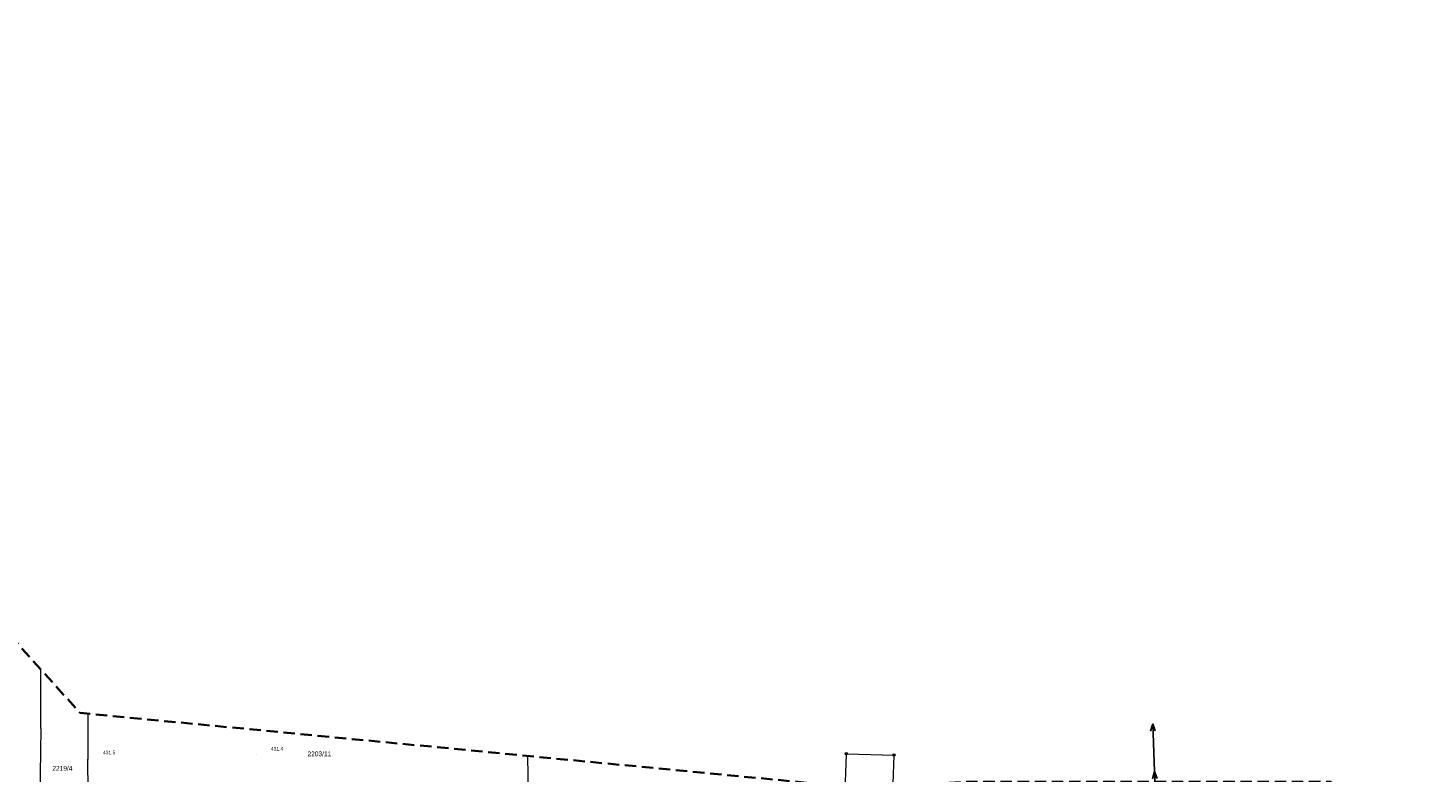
# Model space of a CAD drawing. Header units: metres. Extents: x 7417884 to 7418420, y 5565806 to 5566270.
# Tile 43 of 43: x 7418125 to 7418419, y 5566108 to 5566264. Entities that reach past the tile are written whole.
import ezdxf
from ezdxf.enums import TextEntityAlignment as Align

# ---------------------------------------------------------------- set-up
doc = ezdxf.new("R2010")
doc.units = ezdxf.units.M
doc.linetypes.add('2', pattern=[0.9, 0.6, -0.3])
doc.linetypes.add('219-500', pattern=[0])
for name, color, linetype in [('202-punkt graniczny', 7, 'Continuous'), ('203-punkt graniczny', 7, 'Continuous'), ('211-numer działki ewidencyjnej', 7, 'Continuous'), ('219-działka ewidencyjna', 7, 'Continuous'), ('pikieta naturalna', 7, 'Continuous'), ('pikieta naturalna-Atr2', 7, 'Continuous'), ('przewód elektroenergetyczny niskiego napięcia', 7, 'Continuous'), ('Zakres', 7, 'Continuous')]:
    doc.layers.add(name, color=color, linetype=linetype)
doc.styles.get("Standard").update_dxf_attribs({"font": 'arial.ttf'})

# ---------------------------------------------------------------- blocks, each defined once
blk = doc.blocks.new('203')
at = {"linetype": 'Continuous', "lineweight": 0}
h = blk.add_hatch(color=0, dxfattribs=at)
edge = h.paths.add_edge_path()
edge.add_arc((0, 0), 0.045, 0, 360)
blk = doc.blocks.new('202')
at = {"color": 0, "linetype": 'Continuous', "lineweight": 0}
blk.add_circle((0, 0), 0.25, dxfattribs=at)
blk = doc.blocks.new('SUEP1')
at = {"color": 0, "linetype": 'Continuous'}
for p, q in [((0, 0), (5, 0)), ((5, 0), (3.5, 0.5)), ((5, 0), (3.5, -0.5)), ((5, 0), (15, 0)), ((15, 0), (13.5, 0.5)), ((15, 0), (13.5, -0.5))]:
    blk.add_line(p, q, dxfattribs=at)
blk = doc.blocks.new('PW01')
at = {"linetype": 'Continuous', "lineweight": 13}
h = blk.add_hatch(color=0, dxfattribs=at)
edge = h.paths.add_edge_path()
edge.add_arc((0, 0), 0.045, 0, 360)

msp = doc.modelspace()

# ---------------------------------------------------------------- linework, layer by layer
at = {"layer": '219-działka ewidencyjna', "color": 7, "linetype": '219-500', "lineweight": 18}
for points in [[(7418127.63, 5566117.28), (7418127.57, 5566129.72)], [(7418137.51, 5566120.38), (7418137.45, 5566110.84)], [(7418229.79, 5566111.52), (7418230.45, 5566072.62)]]:
    msp.add_lwpolyline(points, dxfattribs=at)
at = {"layer": '219-działka ewidencyjna', "color": 7, "linetype": '219-500', "lineweight": 18, "flags": 128}
for points in [[(7418127.63, 5566117.28), (7418127.02, 5566078.88)], [(7418137.83, 5566076.67), (7418137.45, 5566110.84)], [(7418296.63, 5566105.98), (7418296.82, 5566111.98)], [(7418296.82, 5566111.98), (7418306.82, 5566111.68)], [(7418306.63, 5566105.68), (7418306.82, 5566111.68)]]:
    msp.add_lwpolyline(points, dxfattribs=at)
at = {"layer": 'Zakres', "color": 5, "linetype": '2', "lineweight": 35, "ltscale": 4, "flags": 128}
msp.add_lwpolyline([(7417885.72, 5566102.9), (7418148.19, 5566033.76), (7418303.95, 5566019.62), (7418308.97, 5565858.6), (7418310.47, 5565827.92), (7418402.78, 5565828.69), (7418418.97, 5565829.27), (7418398.66, 5566106.08), (7418342.22, 5566106.08), (7418321.76, 5566106.08), (7418301.3, 5566104.66), (7418135.84, 5566120.54), (7418007.43, 5566263.06), (7417967.57, 5566263.77), (7417884.31, 5566264.47)], close=True, dxfattribs=at)

# ---------------------------------------------------------------- block references
at = {"layer": '202-punkt graniczny', "color": 7, "linetype": 'Continuous', "lineweight": 18}
for p in [(7418296.82, 5566111.98), (7418306.82, 5566111.68)]:
    msp.add_blockref('202', p, dxfattribs=at)
at = {"layer": '203-punkt graniczny', "color": 7, "linetype": 'Continuous', "lineweight": 18}
for p in [(7418127.63, 5566117.28), (7418137.45, 5566110.84)]:
    msp.add_blockref('203', p, dxfattribs=at)
at = {"layer": 'pikieta naturalna', "color": 7, "linetype": 'Continuous', "lineweight": 13}
for p in [(7418137.67, 5566110.82), (7418172.97, 5566111.75)]:
    msp.add_blockref('PW01', p, dxfattribs=at)
at = {"layer": 'przewód elektroenergetyczny niskiego napięcia', "color": 1, "linetype": 'Continuous', "lineweight": 18, "rotation": 92.14300000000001}
msp.add_blockref('SUEP1', (7418361.7, 5566103.25), dxfattribs=at)

# ---------------------------------------------------------------- texts
at = {"layer": '211-numer działki ewidencyjnej', "color": 7, "linetype": 'Continuous', "lineweight": 18, "width": 0.79}
for s, p in [('2203/11', (7418183.62, 5566112.45)), ('2219/4', (7418130.03, 5566109.41))]:
    msp.add_text(s, height=1, dxfattribs=at).set_placement(p, align=Align.TOP_LEFT)
at = {"layer": 'pikieta naturalna-Atr2', "color": 7, "width": 0.9}
for s, p in [('431.4', (7418175.94, 5566112.65)), ('431.5', (7418140.67, 5566111.86))]:
    msp.add_text(s, height=0.75, dxfattribs=at).set_placement(p)

doc.saveas('drawing.dxf')
